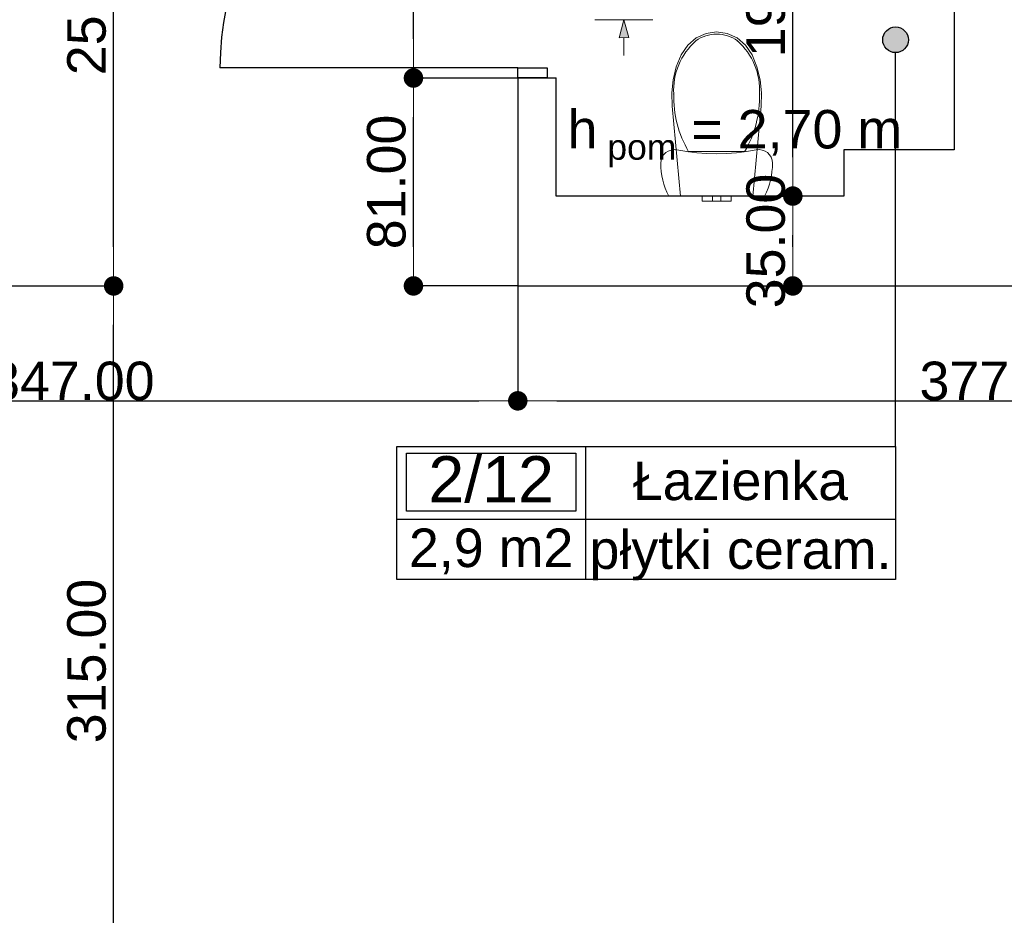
# Model space of a CAD drawing. Header units: millimetres. Extents: x -175445 to -20415, y -559200 to 231527.
# Tile 247 of 256: x -142331 to -138496, y -24370 to -20881. Entities that reach past the tile are written whole.
import ezdxf
from ezdxf.enums import TextEntityAlignment as Align

# ---------------------------------------------------------------- set-up
doc = ezdxf.new("R2010")
doc.units = ezdxf.units.MM
doc.header["$MEASUREMENT"] = 0
for name, color, linetype in [('Drzwi', 7, 'Continuous'), ('Linia', 7, 'Continuous'), ('Obiekt', 7, 'Continuous'), ('Polilinia', 7, 'Continuous'), ('Strefa', 7, 'Continuous'), ('Słup', 7, 'Continuous'), ('Tekst', 7, 'Continuous'), ('Wymiary', 63, 'Continuous'), ('Ściana', 7, 'Continuous')]:
    doc.layers.add(name, color=color, linetype=linetype)
doc.styles.add('Arial', font='txt')
doc.styles.add('Times new roman', font='txt')
doc.dimstyles.new('GENERATED_STYLE__1', dxfattribs={"dimtxt": 150, "dimasz": 152, "dimexe": 0.18, "dimexo": 0, "dimgap": 0.09, "dimtad": 1, "dimtih": 1, "dimtoh": 1, "dimlfac": 0.1, "dimzin": 0, "dimdsep": 46, "dimtxsty": 'Arial', "dimblk": 'ARROWHEAD_11', "dimblk1": 'ARROWHEAD_11', "dimblk2": 'ARROWHEAD_11', "dimcen": 0.09, "dimclrd": 114, "dimclre": 114, "dimclrt": 114, "dimazin": 0, "dimtfac": 1, "dimtdec": 4, "dimtmove": 0, "dimatfit": 3, "dimfxl": 1, "dimtolj": 1, "dimtzin": 0, "dimarcsym": 0})
doc.dimstyles.new('GENERATED_STYLE__3', dxfattribs={"dimtxt": 150, "dimasz": 152, "dimexe": 0.18, "dimexo": 0, "dimgap": 0.09, "dimtad": 1, "dimlfac": 0.1, "dimzin": 0, "dimdsep": 46, "dimtxsty": 'Arial', "dimblk": 'ARROWHEAD_11', "dimblk1": 'ARROWHEAD_11', "dimblk2": 'ARROWHEAD_11', "dimcen": 0.09, "dimclrd": 114, "dimclre": 114, "dimclrt": 114, "dimazin": 0, "dimtfac": 1, "dimtdec": 4, "dimtmove": 2, "dimatfit": 3, "dimfxl": 1, "dimtolj": 1, "dimtzin": 0, "dimarcsym": 0})

# ---------------------------------------------------------------- blocks, each defined once
blk = doc.blocks.new('Łazienka_2_12_15', base_point=(-134434.7, 34231.2))
at = {"layer": 'Strefa'}
for p, q in [((-135168.7, 34514.1), (-133226.5, 34514.1)), ((-135168.7, 33995.5), (-135168.7, 34514.1)), ((-135132, 34488.1), (-134471.4, 34488.1)), ((-135132, 34261.9), (-135132, 34488.1)), ((-134471.4, 34488.1), (-134471.4, 34261.9)), ((-134434.7, 34514.1), (-134434.7, 33995.5)), ((-133226.5, 34514.1), (-133226.5, 33995.5)), ((-134471.4, 34261.9), (-135132, 34261.9)), ((-135168.7, 34231.2), (-133226.5, 34231.2)), ((-133226.5, 33995.5), (-135168.7, 33995.5))]:
    blk.add_line(p, q, dxfattribs=at)
at = {"layer": 'Strefa', "style": 'Arial'}
for tag, height, p in [('ROOM_NUMBER', 180, (-134801.7, 34386.2)), ('ROOM_NAME', 150, (-133830.6, 34380)), ('ROOM_CALC_AREA', 150, (-134801.7, 34119.2)), ('floor_f', 150, (-133830.6, 34112.1))]:
    blk.add_attdef(tag, text='', height=height, dxfattribs=at).set_placement(p, align=Align.MIDDLE_CENTER)
blk = doc.blocks.new('ARROWHEAD_11')
at = {"color": 0, "linetype": 'Continuous', "lineweight": 0}
blk.add_line((0, 0), (-1, 0), dxfattribs=at)
at = {"color": 0, "linetype": 'Continuous', "lineweight": 0, "const_width": 0.25, "flags": 128}
blk.add_lwpolyline([(-0.125, 0, 1), (0.125, 0, 1)], format="xyb", close=True, dxfattribs=at)
blk = doc.blocks.new('*D2635')
at = {"layer": 'Defpoints', "color": 0}
for p in [(-140797, -21108.1), (-140390.7, -21108.1), (-140390.7, -21918.1)]:
    blk.add_point(p, dxfattribs=at)
at = {"layer": 'Wymiary', "color": 114, "lineweight": -2}
for p, q in [((-140390.7, -21108.1), (-140797.1, -21108.1)), ((-140797, -21766.1), (-140797, -21260.1)), ((-140390.7, -21918.1), (-140797.1, -21918.1))]:
    blk.add_line(p, q, dxfattribs=at)
at = {"layer": 'Wymiary', "color": 114, "lineweight": -2, "xscale": 152, "yscale": 152, "zscale": 152}
for p, rotation in [((-140797, -21108.1), 90), ((-140797, -21918.1), 270)]:
    blk.add_blockref('ARROWHEAD_11', p, dxfattribs=dict(at, rotation=rotation))
at = {"layer": 'Wymiary', "color": 114, "lineweight": 13, "insert": (-140902, -21513.1), "char_height": 150, "attachment_point": 5, "rotation": 90, "style": 'Arial'}
blk.add_mtext('\\A1;81.00', dxfattribs=at)
blk = doc.blocks.new('*D2636')
at = {"layer": 'Defpoints', "color": 0}
for p in [(-140797, -19868.1), (-140390.7, -19868.1), (-140390.7, -21108.1)]:
    blk.add_point(p, dxfattribs=at)
at = {"layer": 'Wymiary', "color": 114, "lineweight": -2}
for p, q in [((-140390.7, -19868.1), (-140797.1, -19868.1)), ((-140797, -20956.1), (-140797, -20020.1)), ((-140390.7, -21108.1), (-140797.1, -21108.1))]:
    blk.add_line(p, q, dxfattribs=at)
at = {"layer": 'Wymiary', "color": 114, "lineweight": -2, "xscale": 152, "yscale": 152, "zscale": 152}
for p, rotation in [((-140797, -19868.1), 90), ((-140797, -21108.1), 270)]:
    blk.add_blockref('ARROWHEAD_11', p, dxfattribs=dict(at, rotation=rotation))
at = {"layer": 'Wymiary', "color": 114, "lineweight": 13, "insert": (-140902, -20488.1), "char_height": 150, "attachment_point": 5, "rotation": 90, "style": 'Arial'}
blk.add_mtext('\\A1;124.00', dxfattribs=at)
blk = doc.blocks.new('*D2643')
at = {"layer": 'Defpoints', "color": 0}
for p in [(-139390.7, -21568.1), (-139319.4, -21568.1), (-139390.7, -21918.1)]:
    blk.add_point(p, dxfattribs=at)
at = {"layer": 'Wymiary', "color": 114, "lineweight": -2}
for p, q in [((-139390.7, -21568.1), (-139319.2, -21568.1)), ((-139319.4, -21766.1), (-139319.4, -21720.1)), ((-139390.7, -21918.1), (-139319.2, -21918.1))]:
    blk.add_line(p, q, dxfattribs=at)
at = {"layer": 'Wymiary', "color": 114, "lineweight": -2, "xscale": 152, "yscale": 152, "zscale": 152}
for p, rotation in [((-139319.4, -21568.1), 90), ((-139319.4, -21918.1), 270)]:
    blk.add_blockref('ARROWHEAD_11', p, dxfattribs=dict(at, rotation=rotation))
at = {"layer": 'Wymiary', "color": 114, "lineweight": 13, "insert": (-139424.4, -21743.1), "char_height": 150, "attachment_point": 5, "rotation": 90, "style": 'Arial'}
blk.add_mtext('\\A1;35.00', dxfattribs=at)
blk = doc.blocks.new('*D2644')
at = {"layer": 'Defpoints', "color": 0}
for p in [(-139390.7, -19618.1), (-139319.4, -19618.1), (-139390.7, -21568.1)]:
    blk.add_point(p, dxfattribs=at)
at = {"layer": 'Wymiary', "color": 114, "lineweight": -2}
for p, q in [((-139390.7, -19618.1), (-139319.2, -19618.1)), ((-139319.4, -21416.1), (-139319.4, -19770.1)), ((-139390.7, -21568.1), (-139319.2, -21568.1))]:
    blk.add_line(p, q, dxfattribs=at)
at = {"layer": 'Wymiary', "color": 114, "lineweight": -2, "xscale": 152, "yscale": 152, "zscale": 152}
for p, rotation in [((-139319.4, -19618.1), 90), ((-139319.4, -21568.1), 270)]:
    blk.add_blockref('ARROWHEAD_11', p, dxfattribs=dict(at, rotation=rotation))
at = {"layer": 'Wymiary', "color": 114, "lineweight": 13, "insert": (-139424.4, -20706.9), "char_height": 150, "attachment_point": 5, "rotation": 90, "style": 'Arial'}
blk.add_mtext('\\A1;195.00', dxfattribs=at)
blk = doc.blocks.new('*D2702')
at = {"layer": 'Defpoints', "color": 0}
for p in [(-143860.7, -21918.1), (-141964.7, -21918.1), (-141700.7, -25068.1)]:
    blk.add_point(p, dxfattribs=at)
at = {"layer": 'Wymiary', "color": 114, "lineweight": -2}
for p, q in [((-143860.7, -21918.1), (-141964.5, -21918.1)), ((-141964.7, -24916.1), (-141964.7, -22070.1)), ((-141700.7, -25068.1), (-141964.8, -25068.1))]:
    blk.add_line(p, q, dxfattribs=at)
at = {"layer": 'Wymiary', "color": 114, "lineweight": -2, "xscale": 152, "yscale": 152, "zscale": 152}
for p, rotation in [((-141964.7, -21918.1), 90), ((-141964.7, -25068.1), 270)]:
    blk.add_blockref('ARROWHEAD_11', p, dxfattribs=dict(at, rotation=rotation))
at = {"layer": 'Wymiary', "color": 114, "lineweight": 13, "insert": (-142069.7, -23379.2), "char_height": 150, "attachment_point": 5, "rotation": 90, "style": 'Arial'}
blk.add_mtext('\\A1;315.00', dxfattribs=at)
blk = doc.blocks.new('*D2703')
at = {"layer": 'Defpoints', "color": 0}
for p in [(-141964.7, -19408.1), (-140390.7, -19408.1), (-143860.7, -21918.1)]:
    blk.add_point(p, dxfattribs=at)
at = {"layer": 'Wymiary', "color": 114, "lineweight": -2}
for p, q in [((-140390.7, -19408.1), (-141964.8, -19408.1)), ((-141964.7, -21766.1), (-141964.7, -19560.1)), ((-143860.7, -21918.1), (-141964.5, -21918.1))]:
    blk.add_line(p, q, dxfattribs=at)
at = {"layer": 'Wymiary', "color": 114, "lineweight": -2, "xscale": 152, "yscale": 152, "zscale": 152}
for p, rotation in [((-141964.7, -19408.1), 90), ((-141964.7, -21918.1), 270)]:
    blk.add_blockref('ARROWHEAD_11', p, dxfattribs=dict(at, rotation=rotation))
at = {"layer": 'Wymiary', "color": 114, "lineweight": 13, "insert": (-142069.7, -20776.9), "char_height": 150, "attachment_point": 5, "rotation": 90, "style": 'Arial'}
blk.add_mtext('\\A1;251.00', dxfattribs=at)
blk = doc.blocks.new('*D2936')
at = {"layer": 'Defpoints', "color": 0}
for p in [(-143860.7, -21918.1), (-140390.7, -21918.1), (-140390.7, -22365.7)]:
    blk.add_point(p, dxfattribs=at)
at = {"layer": 'Wymiary', "color": 114, "lineweight": -2}
for p, q in [((-143860.7, -21918.1), (-143860.7, -22365.9)), ((-140390.7, -21918.1), (-140390.7, -22365.9)), ((-143708.7, -22365.7), (-140542.7, -22365.7))]:
    blk.add_line(p, q, dxfattribs=at)
at = {"layer": 'Wymiary', "color": 114, "lineweight": -2, "xscale": 152, "yscale": 152, "zscale": 152, "rotation": 180}
blk.add_blockref('ARROWHEAD_11', (-143860.7, -22365.7), dxfattribs=at)
at = {"layer": 'Wymiary', "color": 114, "lineweight": -2, "xscale": 152, "yscale": 152, "zscale": 152}
blk.add_blockref('ARROWHEAD_11', (-140390.7, -22365.7), dxfattribs=at)
at = {"layer": 'Wymiary', "color": 114, "lineweight": 13, "insert": (-142125.7, -22289), "char_height": 150, "attachment_point": 5, "style": 'Arial'}
blk.add_mtext('\\A1;347.00', dxfattribs=at)
blk = doc.blocks.new('*D2937')
at = {"layer": 'Defpoints', "color": 0}
for p in [(-140390.7, -21918.1), (-136620.7, -21918.1), (-136620.7, -22365.7)]:
    blk.add_point(p, dxfattribs=at)
at = {"layer": 'Wymiary', "color": 114, "lineweight": -2}
for p, q in [((-140390.7, -21918.1), (-140390.7, -22365.9)), ((-136620.7, -21918.1), (-136620.7, -22365.9)), ((-140238.7, -22365.7), (-136772.7, -22365.7))]:
    blk.add_line(p, q, dxfattribs=at)
at = {"layer": 'Wymiary', "color": 114, "lineweight": -2, "xscale": 152, "yscale": 152, "zscale": 152, "rotation": 180}
blk.add_blockref('ARROWHEAD_11', (-140390.7, -22365.7), dxfattribs=at)
at = {"layer": 'Wymiary', "color": 114, "lineweight": -2, "xscale": 152, "yscale": 152, "zscale": 152}
blk.add_blockref('ARROWHEAD_11', (-136620.7, -22365.7), dxfattribs=at)
at = {"layer": 'Wymiary', "color": 114, "lineweight": 13, "insert": (-138505.7, -22289), "char_height": 150, "attachment_point": 5, "style": 'Arial'}
blk.add_mtext('\\A1;377.00', dxfattribs=at)
blk = doc.blocks.new('*D3104')
at = {"layer": 'Defpoints', "color": 0}
for p in [(-171146.4, -21885.2), (-73250.7, -36498.1), (-73250.7, -44436.1)]:
    blk.add_point(p, dxfattribs=at)
at = {"layer": 'Wymiary', "color": 114, "lineweight": -2}
for p, q in [((-171146.4, -21885.2), (-171146.4, -44436.3)), ((-73250.7, -36498.1), (-73250.7, -44436.3)), ((-170994.4, -44436.1), (-73402.7, -44436.1))]:
    blk.add_line(p, q, dxfattribs=at)
at = {"layer": 'Wymiary', "color": 114, "lineweight": -2, "xscale": 152, "yscale": 152, "zscale": 152, "rotation": 180}
blk.add_blockref('ARROWHEAD_11', (-171146.4, -44436.1), dxfattribs=at)
at = {"layer": 'Wymiary', "color": 114, "lineweight": -2, "xscale": 152, "yscale": 152, "zscale": 152}
blk.add_blockref('ARROWHEAD_11', (-73250.7, -44436.1), dxfattribs=at)
at = {"layer": 'Wymiary', "color": 114, "lineweight": 13, "insert": (-122198.5, -44359.4), "char_height": 150, "attachment_point": 5, "style": 'Arial'}
blk.add_mtext('\\A1;9790', dxfattribs=at)

msp = doc.modelspace()

# ---------------------------------------------------------------- hatches: boundary and pattern name
at = {"layer": 'Linia', "linetype": 'Continuous', "lineweight": 13}
msp.add_hatch(color=150, dxfattribs=at).paths.add_polyline_path([(-139977.537, -20880.989), (-139996.194, -20950.99), (-139958.694, -20950.94)])
at = {"layer": 'Polilinia', "linetype": 'Continuous'}
msp.add_hatch(color=256, dxfattribs=at).paths.add_polyline_path([(-138869.294, -20959.106), (-138873.1, -20939.972), (-138883.938, -20923.751), (-138900.159, -20912.912), (-138919.294, -20909.106), (-138938.428, -20912.912), (-138954.649, -20923.751), (-138965.488, -20939.972), (-138969.294, -20959.106), (-138965.488, -20978.241), (-138954.649, -20994.462), (-138938.428, -21005.3), (-138919.294, -21009.106), (-138900.159, -21005.3), (-138883.938, -20994.462), (-138873.1, -20978.241)])

# ---------------------------------------------------------------- linework, layer by layer
at = {"layer": 'Drzwi'}
for p, q in [((-140390.722, -21068.06), (-141550.722, -21068.06)), ((-140390.722, -21108.06), (-140390.722, -21068.06)), ((-140390.722, -21068.06), (-140275.722, -21068.06)), ((-140275.722, -21068.06), (-140275.722, -21108.06)), ((-140275.722, -21108.06), (-140390.722, -21108.06)), ((-140390.722, -21108.06), (-140275.722, -21108.06))]:
    msp.add_line(p, q, dxfattribs=at)
msp.add_arc((-140390.722, -21068.06), 1160, 90, 180, dxfattribs=at)
at = {"layer": 'Linia', "color": 150, "lineweight": 13}
for p, q in [((-140090.187, -20881.139), (-139865.187, -20881.139)), ((-139977.537, -20880.989), (-139996.194, -20950.99)), ((-139977.537, -20880.989), (-139958.694, -20950.94)), ((-139958.694, -20950.94), (-139996.194, -20950.99)), ((-139977.352, -21019.88), (-139977.444, -20950.965))]:
    msp.add_line(p, q, dxfattribs=at)
at = {"layer": 'Obiekt', "color": 8, "lineweight": 5}
for p, q in [((-139657.216, -20934.277), (-139695.525, -20952.237)), ((-139616.168, -20928.06), (-139657.216, -20934.277)), ((-139616.169, -20936.7), (-139616.168, -20936.7)), ((-139575.119, -20934.277), (-139616.168, -20928.06)), ((-139536.811, -20952.237), (-139575.119, -20934.277)), ((-139695.525, -20952.237), (-139728.567, -20980.755)), ((-139697.243, -20963.51), (-139697.244, -20963.511)), ((-139503.768, -20980.755), (-139536.811, -20952.237)), ((-139728.567, -20980.755), (-139754.165, -21017.95)), ((-139478.17, -21017.95), (-139503.768, -20980.755)), ((-139754.165, -21017.95), (-139773.186, -21064.888)), ((-139459.149, -21064.888), (-139478.17, -21017.95)), ((-139773.186, -21064.888), (-139785.591, -21114.635)), ((-139446.744, -21114.635), (-139459.149, -21064.888)), ((-139785.591, -21114.635), (-139791.079, -21165.981)), ((-139441.256, -21165.981), (-139446.744, -21114.635)), ((-139791.079, -21165.981), (-139789.516, -21217.677)), ((-139442.819, -21217.677), (-139441.256, -21165.981)), ((-139789.516, -21217.677), (-139757.142, -21568.06)), ((-139475.193, -21568.06), (-139442.819, -21217.677)), ((-139814.375, -21398.914), (-139822.497, -21407.206)), ((-139804.63, -21392.608), (-139814.375, -21398.914)), ((-139793.738, -21388.595), (-139804.63, -21392.608)), ((-139782.229, -21387.071), (-139793.738, -21388.595)), ((-139770.667, -21388.11), (-139782.229, -21387.071)), ((-139732.383, -21394.892), (-139770.667, -21388.11)), ((-139693.807, -21399.748), (-139732.383, -21394.892)), ((-139725.109, -21395.017), (-139616.168, -21395.017)), ((-139616.168, -21395.017), (-139507.226, -21395.017)), ((-139499.952, -21394.892), (-139538.528, -21399.748)), ((-139461.668, -21388.11), (-139499.952, -21394.892)), ((-139450.106, -21387.071), (-139461.668, -21388.11)), ((-139438.598, -21388.595), (-139450.106, -21387.071)), ((-139427.705, -21392.608), (-139438.598, -21388.595)), ((-139417.96, -21398.914), (-139427.705, -21392.608)), ((-139409.838, -21407.206), (-139417.96, -21398.914)), ((-139832.385, -21428.05), (-139833.668, -21439.584)), ((-139828.6, -21417.078), (-139832.385, -21428.05)), ((-139822.497, -21407.206), (-139828.6, -21417.078)), ((-139655.036, -21402.667), (-139693.807, -21399.748)), ((-139616.168, -21403.641), (-139655.036, -21402.667)), ((-139577.299, -21402.667), (-139616.168, -21403.641)), ((-139538.528, -21399.748), (-139577.299, -21402.667)), ((-139403.735, -21417.078), (-139409.838, -21407.206)), ((-139399.95, -21428.05), (-139403.735, -21417.078)), ((-139398.667, -21439.584), (-139399.95, -21428.05)), ((-139833.668, -21439.584), (-139833.179, -21456.239)), ((-139833.179, -21456.239), (-139831.714, -21472.838)), ((-139831.714, -21472.838), (-139829.278, -21489.321)), ((-139403.058, -21489.321), (-139400.621, -21472.838)), ((-139400.621, -21472.838), (-139399.156, -21456.239)), ((-139399.156, -21456.239), (-139398.667, -21439.584)), ((-139829.278, -21489.321), (-139825.878, -21505.634)), ((-139825.878, -21505.634), (-139821.528, -21521.719)), ((-139410.807, -21521.719), (-139406.457, -21505.634)), ((-139406.457, -21505.634), (-139403.058, -21489.321)), ((-139821.528, -21521.719), (-139816.241, -21537.521)), ((-139816.241, -21537.521), (-139810.037, -21552.986)), ((-139422.298, -21552.986), (-139416.094, -21537.521)), ((-139416.094, -21537.521), (-139410.807, -21521.719)), ((-139810.037, -21552.986), (-139802.936, -21568.06)), ((-139802.936, -21568.06), (-139429.399, -21568.06)), ((-139757.142, -21568.06), (-139475.193, -21568.06)), ((-139656.473, -21568.06), (-139673.168, -21568.06)), ((-139673.168, -21568.06), (-139673.168, -21588.06)), ((-139656.473, -21588.06), (-139673.168, -21588.06)), ((-139632.168, -21568.06), (-139656.473, -21568.06)), ((-139632.168, -21588.06), (-139656.473, -21588.06)), ((-139627.481, -21568.06), (-139632.168, -21568.06)), ((-139632.168, -21568.06), (-139632.168, -21588.06)), ((-139627.481, -21588.06), (-139632.168, -21588.06)), ((-139616.168, -21568.06), (-139627.481, -21568.06)), ((-139616.168, -21588.06), (-139627.481, -21588.06)), ((-139604.854, -21568.06), (-139616.168, -21568.06)), ((-139604.854, -21588.06), (-139616.168, -21588.06)), ((-139600.168, -21568.06), (-139604.854, -21568.06)), ((-139600.168, -21588.06), (-139604.854, -21588.06)), ((-139600.168, -21568.06), (-139600.168, -21588.06)), ((-139575.863, -21568.06), (-139600.168, -21568.06)), ((-139575.863, -21588.06), (-139600.168, -21588.06)), ((-139559.168, -21568.06), (-139575.863, -21568.06)), ((-139559.168, -21588.06), (-139575.863, -21588.06)), ((-139559.168, -21568.06), (-139559.168, -21588.06)), ((-139429.399, -21568.06), (-139422.298, -21552.986))]:
    msp.add_line(p, q, dxfattribs=at)
for centre, radius, start, end in [((-139615.356, -21075.302), 138.562, 90.335594, 126.222811), ((-139616.98, -21075.305), 138.565, 53.777196, 89.664414), ((-139526.707, -21155.757), 256.976, 131.575502, 183.195152), ((-139705.628, -21155.757), 256.976, 356.804848, 48.424498), ((-139358.072, -21180.124), 425.383, 178.646069, 210.348234), ((-139874.263, -21180.124), 425.383, 329.651766, 1.353931)]:
    msp.add_arc(centre, radius, start, end, dxfattribs=at)
for p in [(-139535.091, -20963.511), (-139783.204, -21170.076), (-139449.131, -21170.076), (-139725.109, -21395.017)]:
    msp.add_point(p, dxfattribs=at)
at = {"layer": 'Polilinia', "flags": 128}
msp.add_lwpolyline([(-138919.294, -22543.273), (-138919.294, -21009.106)], dxfattribs=at)
at = {"layer": 'Polilinia'}
msp.add_circle((-138919.294, -20959.106), 50, dxfattribs=at)
at = {"layer": 'Słup'}
for p, q in [((-139120.722, -21388.06), (-139120.722, -21568.061)), ((-138690.722, -21388.06), (-139120.722, -21388.06))]:
    msp.add_line(p, q, dxfattribs=at)
at = {"layer": 'Ściana'}
for p, q in [((-140390.722, -21108.06), (-140275.722, -21108.06)), ((-140275.722, -21108.06), (-140240.722, -21108.06))]:
    msp.add_line(p, q, dxfattribs=at)
at = {"layer": 'Ściana', "flags": 128}
for points in [[(-138690.722, -19618.06), (-138690.722, -21388.06)], [(-140390.722, -21108.06), (-140390.722, -21918.06)], [(-140240.722, -21568.06), (-140240.722, -21108.06)], [(-139120.722, -21568.06), (-140240.722, -21568.06)], [(-140390.722, -21918.06), (-138390.722, -21918.06)]]:
    msp.add_lwpolyline(points, dxfattribs=at)

# ---------------------------------------------------------------- block references
at = {"layer": 'Strefa'}
ref = msp.add_blockref('Łazienka_2_12_15', (-140127.454, -22826.13), dxfattribs=at)
ref.add_attrib('ROOM_NAME', 'Łazienka', dxfattribs={"color": 7, "height": 150, "style": 'Arial'}).set_placement((-139523.373, -22677.313), align=Align.MIDDLE_CENTER)
ref.add_attrib('ROOM_NUMBER', '2/12', dxfattribs={"color": 7, "height": 180, "style": 'Arial'}).set_placement((-140494.474, -22671.182), align=Align.MIDDLE_CENTER)
ref.add_attrib('ROOM_CALC_AREA', '2,9 m2', dxfattribs={"color": 7, "height": 150, "style": 'Arial'}).set_placement((-140494.474, -22938.184), align=Align.MIDDLE_CENTER)
ref.add_attrib('floor_f', 'płytki ceram.', dxfattribs={"color": 7, "height": 150, "style": 'Arial'}).set_placement((-139523.373, -22945.23), align=Align.MIDDLE_CENTER)

# ---------------------------------------------------------------- texts
at = {"layer": 'Tekst', "insert": (-139545.346, -21188.826), "char_height": 150, "attachment_point": 2, "style": 'Times new roman'}
msp.add_mtext('\\A1;{\\fArial|b0|i0|c0|p38;h\\fArial|b0|i0|c0|p38;\\A1{\\H.66x;\\S ^  pom;}\\fArial|b0|i0|c0|p38; = 2,70 m}', dxfattribs=at)

# ---------------------------------------------------------------- dimensions: what is measured, and where the dimension line sits
at = {"layer": 'Wymiary', "color": 114, "lineweight": 13}
for base, p1, p2, picture, middle in [((-141964.664, -19408.06), (-143860.722, -21918.06), (-140390.722, -19408.06), '*D2703', (-142069.664, -20776.889)), ((-139319.378, -19618.06), (-139390.722, -21568.06), (-139390.722, -19618.06), '*D2644', (-139424.378, -20706.889)), ((-140796.957, -19868.06), (-140390.722, -21108.06), (-140390.722, -19868.06), '*D2636', (-140901.957, -20488.06)), ((-140796.957, -21108.06), (-140390.722, -21918.06), (-140390.722, -21108.06), '*D2635', (-140901.957, -21513.06)), ((-139319.378, -21568.06), (-139390.722, -21918.06), (-139390.722, -21568.06), '*D2643', (-139424.378, -21743.06)), ((-141964.664, -21918.06), (-141700.722, -25068.06), (-143860.722, -21918.06), '*D2702', (-142069.664, -23379.231))]:
    dim = msp.add_linear_dim(base=base, p1=p1, p2=p2, angle=90, dimstyle='GENERATED_STYLE__3', dxfattribs=at)
    dim.commit()
    dim.dimension.update_dxf_attribs({"geometry": picture, "text_midpoint": middle, "dimtype": 160, "text_rotation": 90})
dim = msp.add_linear_dim(base=(-73250.715, -44436.085), p1=(-171146.377, -21885.197), p2=(-73250.715, -36498.101), text='9790', dimstyle='GENERATED_STYLE__1', dxfattribs=at)
dim.commit()
dim.dimension.update_dxf_attribs({"geometry": '*D3104', "text_midpoint": (-122198.546, -44436.085), "dimtype": 160})
for base, p1, p2, picture, middle in [((-140390.722, -22365.74), (-143860.722, -21918.06), (-140390.722, -21918.06), '*D2936', (-142125.722, -22365.74)), ((-136620.722, -22365.74), (-140390.722, -21918.06), (-136620.722, -21918.06), '*D2937', (-138505.722, -22365.74))]:
    dim = msp.add_linear_dim(base=base, p1=p1, p2=p2, dimstyle='GENERATED_STYLE__1', dxfattribs=at)
    dim.commit()
    dim.dimension.update_dxf_attribs({"geometry": picture, "text_midpoint": middle, "dimtype": 160})

doc.saveas('drawing.dxf')
